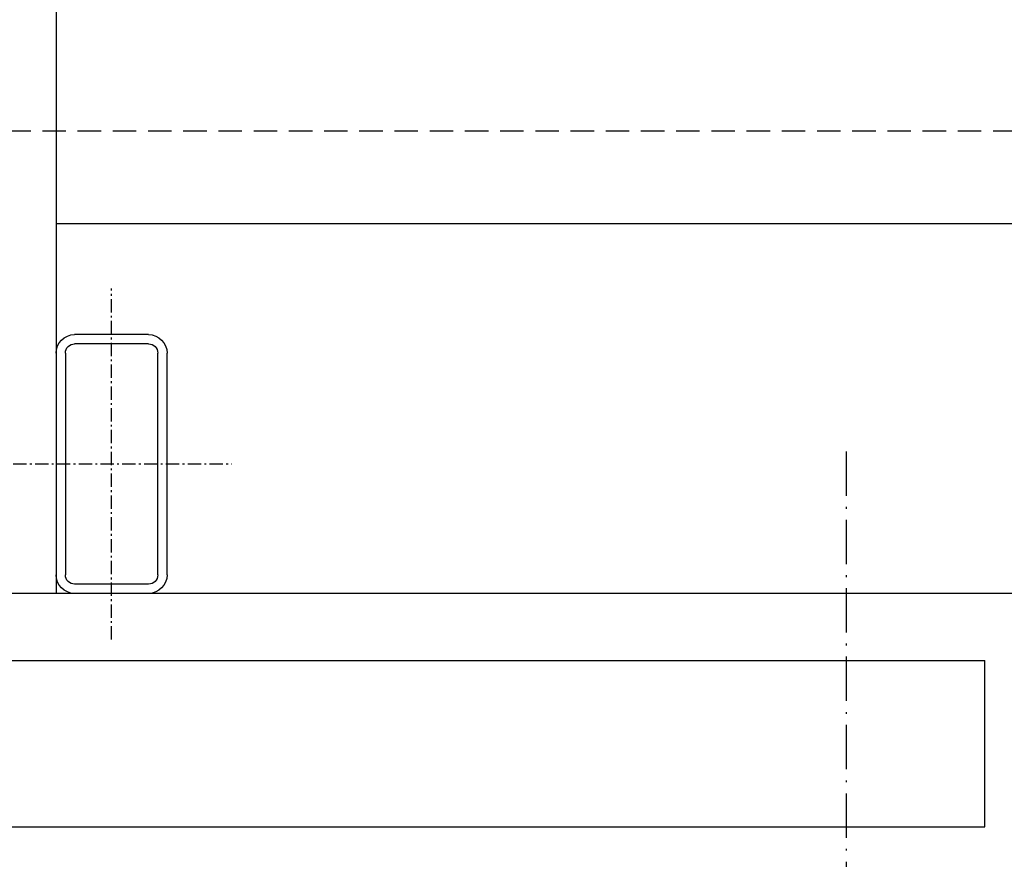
# Model space of a CAD drawing. Header units: millimetres. Extents: x -33628 to -373, y -3399 to 2697.
# Tile 72 of 99: x -23511 to -23458, y -3052 to -3007. Entities that reach past the tile are written whole.
import ezdxf

# ---------------------------------------------------------------- set-up
doc = ezdxf.new("R2010")
doc.units = ezdxf.units.MM
doc.header["$LTSCALE"] = 0.2
doc.header["$MEASUREMENT"] = 0
for name, pattern in [('$0$HIDDENX2', [19.05, 12.7, -6.35]), ('$0$ICAD_ISO10W100', [18.5, 12, -3, 0.5, -3]), ('$1$ACAD_ISO10W100', [18, 12, -3, 0, -3]), ('$1$STRICHPUNKT2_S5', [0.55, 0.4, -0.05, 0.05, -0.05])]:
    doc.linetypes.add(name, pattern=pattern)
doc.layers.add('$0$_pomoc', color=15, linetype='Continuous', plot=False)
for name, color, linetype in [('$0$A-widok', 41, 'Continuous'), ('$0$A-winda', 12, 'Continuous'), ('$1$A-stal', 52, 'Continuous'), ('$1$OSIE KONSTRUKCJI', 6, '$1$STRICHPUNKT2_S5')]:
    doc.layers.add(name, color=color, linetype=linetype)

# ---------------------------------------------------------------- blocks, each defined once
blk = doc.blocks.new('$1$RK_140x60')
at = {"layer": '$1$A-stal', "linetype": 'Continuous', "lineweight": 25}
for p, q in [((-6, 3), (6, 3)), ((-6, 2.5), (6, 2.5)), ((-7, -2), (-7, 2)), ((-6.5, -2), (-6.5, 2)), ((6.5, -2), (6.5, 2)), ((7, -2), (7, 2)), ((6, -2.5), (-6, -2.5)), ((6, -3), (-6, -3))]:
    blk.add_line(p, q, dxfattribs=at)
for centre, radius, start, end in [((-6, 2), 1, 90, 180), ((6, 2), 1, 0, 90), ((-6, 2), 0.5, 90, 180), ((6, 2), 0.5, 0, 90), ((-6, -2), 1, 180, 270), ((-6, -2), 0.5, 180, 270), ((6, -2), 0.5, 270, 0), ((6, -2), 1, 270, 0)]:
    blk.add_arc(centre, radius, start, end, dxfattribs=at)
at = {"layer": '$1$OSIE KONSTRUKCJI', "color": 6, "linetype": '$1$ACAD_ISO10W100', "lineweight": -3, "ltscale": 0.3}
for p, q in [((0, 6.5), (0, -6.5)), ((9.5, 0), (-9.5, 0))]:
    blk.add_line(p, q, dxfattribs=at)
blk = doc.blocks.new('szyb-szkło_150-piętro2')
at = {"layer": '$0$_pomoc', "linetype": '$0$HIDDENX2', "ltscale": 0.5, "transparency": 33554679}
blk.add_lwpolyline([(5, -284), (375, -284), (375, -5), (5, -5)], close=True, dxfattribs=at)
at = {"layer": '$0$A-widok', "transparency": 33554679}
blk.add_lwpolyline([(30, -30), (30, -259), (350, -259), (350, -30)], close=True, dxfattribs=at)
at = {"layer": '$0$A-widok', "color": 14, "transparency": 33554679}
blk.add_lwpolyline([(350, -50), (397.5, -50), (397.5, -197.747), (350, -197.747)], dxfattribs=at)
at = {"layer": '$0$A-widok', "transparency": 33554679}
blk.add_lwpolyline([(370, -259), (370, -197.747), (350, -197.747)], dxfattribs=at)
at = {"layer": '$0$A-winda'}
for p, q in [((337.374, -59.574), (337.374, -248)), ((346.374, -63), (346.374, -248)), ((337.374, -248), (346.374, -248))]:
    blk.add_line(p, q, dxfattribs=at)
at = {"layer": '$0$A-winda', "color": 8, "linetype": '$0$ICAD_ISO10W100'}
blk.add_line((357.682, -240.5), (15.707, -240.5), dxfattribs=at)
at = {"transparency": 33554679, "xscale": -1}
blk.add_blockref('$1$RK_140x60', (357, -200.747), dxfattribs=at)

msp = doc.modelspace()

# ---------------------------------------------------------------- block references
at = {"rotation": 90}
msp.add_blockref('szyb-szkło_150-piętro2', (-23707.273, -3387.573), dxfattribs=at)

doc.saveas('drawing.dxf')
